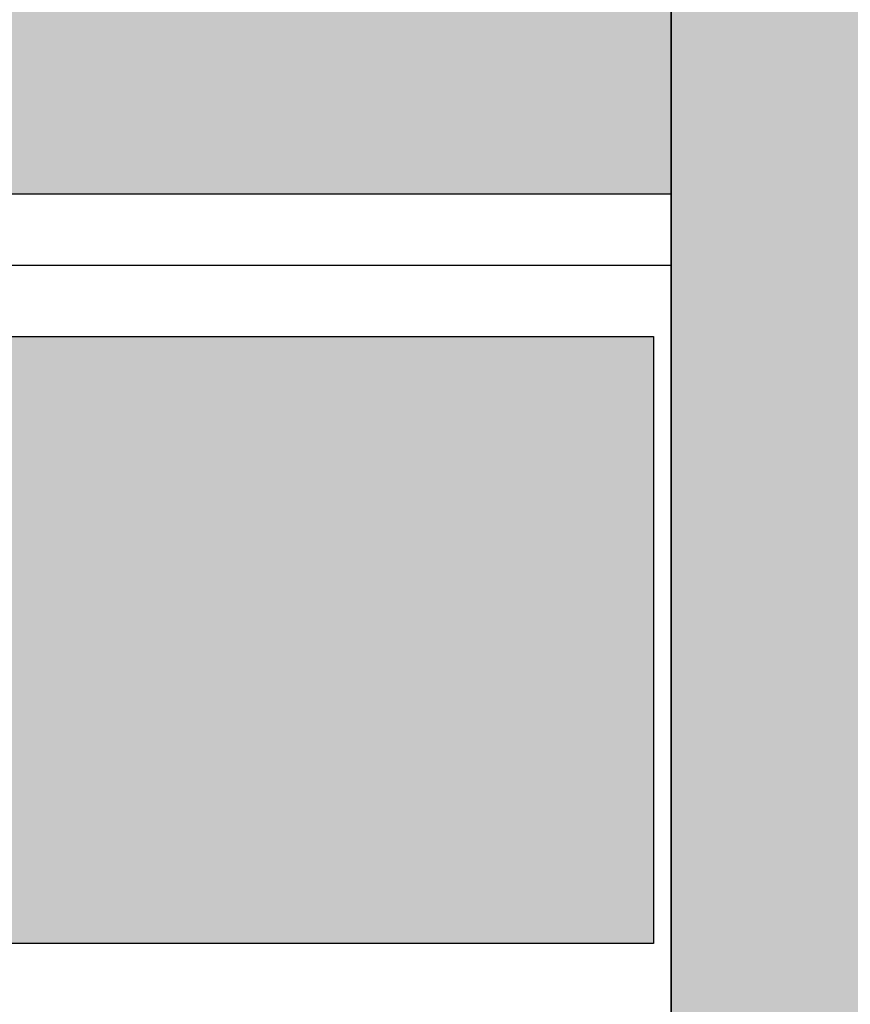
# Model space of a CAD drawing. Header units: millimetres. Extents: x 2341 to 31069, y -7915 to 10644.
# Tile 76 of 105: x 18461 to 18508, y 1864 to 1920. Entities that reach past the tile are written whole.
import ezdxf

# ---------------------------------------------------------------- set-up
doc = ezdxf.new("R2010")
doc.units = ezdxf.units.MM
doc.layers.add('koła', color=7, linetype='Continuous')

msp = doc.modelspace()

# ---------------------------------------------------------------- hatches: boundary and pattern name
at = {"layer": 'koła', "true_color": 0x1266b3}
h = msp.add_hatch(color=152, dxfattribs=at)
h.dxf.hatch_style = 1
h.paths.add_polyline_path([(19161.52837264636, 2406.899258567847), (18497.52837264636, 2406.899258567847), (18497.52837264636, 1706.899258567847), (19161.52837264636, 1706.899258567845)])
h.paths.add_polyline_path([(18847.52837264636, 2121.899258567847), (18847.52837264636, 2228.899258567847), (18922.52837264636, 2228.899258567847), (18922.52837264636, 2121.899258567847)], flags=16)
h.paths.add_polyline_path([(18851.52837264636, 2125.899258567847), (18851.52837264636, 2224.899258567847), (18918.52837264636, 2224.899258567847), (18918.52837264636, 2125.899258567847)], flags=0)
h.paths.add_polyline_path([(18855.52837264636, 2129.899258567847), (18855.52837264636, 2220.899258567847), (18914.52837264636, 2220.899258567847), (18914.52837264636, 2129.899258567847)], flags=0)
h.paths.add_polyline_path([(18797.52837264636, 2121.899258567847), (18722.52837264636, 2121.899258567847), (18722.52837264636, 2228.899258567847), (18797.52837264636, 2228.899258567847)], flags=16)
h.paths.add_polyline_path([(18793.52837264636, 2125.899258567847), (18726.52837264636, 2125.899258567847), (18726.52837264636, 2224.899258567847), (18793.52837264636, 2224.899258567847)], flags=0)
h.paths.add_polyline_path([(18789.52837264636, 2129.899258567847), (18730.52837264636, 2129.899258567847), (18730.52837264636, 2220.899258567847), (18789.52837264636, 2220.899258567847)], flags=0)
h.paths.add_polyline_path([(18972.52837264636, 2121.899258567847), (18972.52837264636, 2228.899258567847), (19047.52837264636, 2228.899258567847), (19047.52837264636, 2121.899258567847)], flags=16)
h.paths.add_polyline_path([(18976.52837264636, 2125.899258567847), (18976.52837264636, 2224.899258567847), (19043.52837264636, 2224.899258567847), (19043.52837264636, 2125.899258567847)], flags=0)
h.paths.add_polyline_path([(18980.52837264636, 2129.899258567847), (18980.52837264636, 2220.899258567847), (19039.52837264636, 2220.899258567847), (19039.52837264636, 2129.899258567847)], flags=0)
h.paths.add_polyline_path([(18922.52837264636, 1905.899258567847), (18922.52837264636, 1798.899258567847), (18847.52837264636, 1798.899258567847), (18847.52837264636, 1905.899258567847)], flags=16)
h.paths.add_polyline_path([(18918.52837264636, 1901.899258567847), (18918.52837264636, 1802.899258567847), (18851.52837264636, 1802.899258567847), (18851.52837264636, 1901.899258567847)], flags=0)
h.paths.add_polyline_path([(18914.52837264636, 1897.899258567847), (18914.52837264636, 1806.899258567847), (18855.52837264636, 1806.899258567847), (18855.52837264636, 1897.899258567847)], flags=0)
h.paths.add_polyline_path([(18797.52837264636, 1905.899258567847), (18797.52837264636, 1798.899258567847), (18722.52837264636, 1798.899258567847), (18722.52837264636, 1905.899258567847)], flags=16)
h.paths.add_polyline_path([(18793.52837264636, 1901.899258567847), (18793.52837264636, 1802.899258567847), (18726.52837264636, 1802.899258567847), (18726.52837264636, 1901.899258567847)], flags=0)
h.paths.add_polyline_path([(18672.52837264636, 2121.899258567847), (18597.52837264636, 2121.899258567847), (18597.52837264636, 2228.899258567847), (18672.52837264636, 2228.899258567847)], flags=16)
h.paths.add_polyline_path([(18789.52837264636, 1897.899258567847), (18789.52837264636, 1806.899258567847), (18730.52837264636, 1806.899258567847), (18730.52837264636, 1897.899258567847)], flags=0)
h.paths.add_polyline_path([(18668.52837264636, 2125.899258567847), (18601.52837264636, 2125.899258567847), (18601.52837264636, 2224.899258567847), (18668.52837264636, 2224.899258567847)], flags=0)
h.paths.add_polyline_path([(18972.52837264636, 1905.899258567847), (19047.52837264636, 1905.899258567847), (19047.52837264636, 1798.899258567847), (18972.52837264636, 1798.899258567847)], flags=16)
h.paths.add_polyline_path([(18664.52837264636, 2129.899258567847), (18605.52837264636, 2129.899258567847), (18605.52837264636, 2220.899258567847), (18664.52837264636, 2220.899258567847)], flags=0)
h.paths.add_polyline_path([(18976.52837264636, 1901.899258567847), (19043.52837264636, 1901.899258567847), (19043.52837264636, 1802.899258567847), (18976.52837264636, 1802.899258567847)], flags=0)
h.paths.add_polyline_path([(18980.52837264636, 1897.899258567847), (19039.52837264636, 1897.899258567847), (19039.52837264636, 1806.899258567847), (18980.52837264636, 1806.899258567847)], flags=0)
h.paths.add_polyline_path([(18672.52837264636, 1905.899258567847), (18672.52837264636, 1798.899258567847), (18597.52837264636, 1798.899258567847), (18597.52837264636, 1905.899258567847)], flags=16)
h.paths.add_polyline_path([(18668.52837264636, 1901.899258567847), (18668.52837264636, 1802.899258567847), (18601.52837264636, 1802.899258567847), (18601.52837264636, 1901.899258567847)], flags=0)
h.paths.add_polyline_path([(18664.52837264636, 1897.899258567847), (18664.52837264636, 1806.899258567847), (18605.52837264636, 1806.899258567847), (18605.52837264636, 1897.899258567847)], flags=0)
at = {"layer": 'koła', "true_color": 0xe8cb7b}
h = msp.add_hatch(color=31, dxfattribs=at)
h.dxf.hatch_style = 1
h.paths.add_polyline_path([(19161.52837264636, 2406.899258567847), (18497.52837264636, 2406.899258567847), (18497.52837264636, 1706.899258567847), (18688.11386153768, 1706.899258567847, -0.1380129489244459), (18630.88633472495, 1798.899258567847), (18597.52837264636, 1798.899258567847), (18597.52837264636, 1905.899258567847), (18629.67095770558, 1905.899258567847, -0.3911942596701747), (18858.82798881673, 2051.34855250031, -0.06157522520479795), (18854.31248484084, 2087.876095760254, -0.05726558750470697), (18858.22201837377, 2121.899258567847), (18847.52837264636, 2121.899258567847), (18847.52837264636, 2228.899258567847), (18922.52837264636, 2228.899258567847), (18922.52837264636, 2213.619322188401, -0.5951750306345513), (19154.31248484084, 2087.876095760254, -0.4132442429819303), (19004.80907351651, 1937.876917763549, -0.0425440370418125), (19016.28270157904, 1905.899258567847), (19047.52837264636, 1905.899258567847), (19047.52837264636, 1798.899258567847), (19015.06732455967, 1798.899258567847, -0.1380129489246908), (18957.83979774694, 1706.899258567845), (19161.52837264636, 1706.899258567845)])
h.paths.add_polyline_path([(18797.52837264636, 2228.899258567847), (18797.52837264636, 2121.899258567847), (18722.52837264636, 2121.899258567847), (18722.52837264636, 2186.522747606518, -0.1302614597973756), (18672.52837264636, 2150.744694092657), (18672.52837264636, 2121.899258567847), (18597.52837264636, 2121.899258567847), (18597.52837264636, 2147.45094614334, -0.3359859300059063), (18510.02765170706, 2262.966299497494, -0.9999999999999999), (18750.02765170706, 2262.966299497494, -0.07208715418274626), (18745.09040294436, 2228.899258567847)], flags=16)
h.paths.add_polyline_path([(18793.52837264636, 2224.899258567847), (18793.52837264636, 2125.899258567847), (18726.52837264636, 2125.899258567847), (18726.52837264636, 2224.899258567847)], flags=0)
h.paths.add_polyline_path([(18789.52837264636, 2220.899258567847), (18789.52837264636, 2129.899258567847), (18730.52837264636, 2129.899258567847), (18730.52837264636, 2220.899258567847)], flags=0)
h.paths.add_polyline_path([(18730.02765170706, 2262.966299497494, -0.3026597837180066), (18668.52837264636, 2170.674942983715), (18668.52837264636, 2125.899258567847), (18601.52837264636, 2125.899258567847), (18601.52837264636, 2167.113333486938, -0.3318881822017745), (18530.02765170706, 2262.966299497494, -1.000000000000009)], flags=0)
h.paths.add_polyline_path([(18664.52837264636, 2220.899258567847), (18664.52837264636, 2129.899258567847), (18605.52837264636, 2129.899258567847), (18605.52837264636, 2220.899258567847)], flags=0)
h.paths.add_polyline_path([(19047.52837264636, 2210.482731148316), (19047.52837264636, 2121.899258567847), (18972.52837264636, 2121.899258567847), (18972.52837264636, 2213.930727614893, 0.1087782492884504), (18922.52837264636, 2188.927364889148), (18922.52837264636, 2121.899258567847), (18878.84366643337, 2121.899258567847, 0.06629697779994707), (18874.31248484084, 2087.876095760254, 0.08237605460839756), (18881.27491960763, 2045.902800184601, -0.1845344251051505), (18993.99342203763, 1958.286293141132, 0.4376833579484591), (19134.31248484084, 2087.876095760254, 0.3181009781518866)], flags=17)
h.paths.add_polyline_path([(18866.2149894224, 2029.317733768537, 0.4006624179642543), (18650.44520898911, 1905.899258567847), (18672.52837264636, 1905.899258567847), (18672.52837264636, 1798.899258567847), (18651.80802922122, 1798.899258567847, 0.1633629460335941), (18720.07872389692, 1706.899258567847), (18925.8749353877, 1706.899258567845, 0.1633629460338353), (18994.1456300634, 1798.899258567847), (18972.52837264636, 1798.899258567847), (18972.52837264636, 1905.899258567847), (18995.50845029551, 1905.899258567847, 0.05074693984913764), (18981.63676527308, 1939.599962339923, -0.2601379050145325)], flags=17)
h.paths.add_polyline_path([(18847.52837264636, 1905.899258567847), (18922.52837264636, 1905.899258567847), (18922.52837264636, 1798.899258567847), (18847.52837264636, 1798.899258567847)], flags=16)
h.paths.add_polyline_path([(18851.52837264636, 1901.899258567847), (18918.52837264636, 1901.899258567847), (18918.52837264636, 1802.899258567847), (18851.52837264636, 1802.899258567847)], flags=0)
h.paths.add_polyline_path([(18797.52837264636, 1905.899258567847), (18797.52837264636, 1798.899258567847), (18722.52837264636, 1798.899258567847), (18722.52837264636, 1905.899258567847)], flags=16)
h.paths.add_polyline_path([(18855.52837264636, 1897.899258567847), (18914.52837264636, 1897.899258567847), (18914.52837264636, 1806.899258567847), (18855.52837264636, 1806.899258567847)], flags=0)
h.paths.add_polyline_path([(18793.52837264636, 1901.899258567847), (18793.52837264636, 1802.899258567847), (18726.52837264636, 1802.899258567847), (18726.52837264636, 1901.899258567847)], flags=0)
h.paths.add_polyline_path([(18789.52837264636, 1897.899258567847), (18789.52837264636, 1806.899258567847), (18730.52837264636, 1806.899258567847), (18730.52837264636, 1897.899258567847)], flags=0)
h.paths.add_polyline_path([(18530.02765170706, 2262.966299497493, 0.3202702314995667), (18597.52837264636, 2168.394650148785), (18597.52837264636, 2228.899258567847), (18672.52837264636, 2228.899258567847), (18672.52837264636, 2172.447303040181, 0.1876793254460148), (18722.52837264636, 2224.971344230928), (18722.52837264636, 2228.899258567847), (18724.04593036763, 2228.899258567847, 0.08712693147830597), (18730.02765170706, 2262.966299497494, 1.000000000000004)], flags=0)
h.paths.add_polyline_path([(18893.2554724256, 2020.301396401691, 0.1837395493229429), (18966.22756158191, 1963.579922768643, 0.1305550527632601)], flags=16)
at = {"layer": 'koła', "true_color": 0xd3da7b}
h = msp.add_hatch(color=53, dxfattribs=at)
h.dxf.hatch_style = 1
h.paths.add_polyline_path([(18022.66573520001, 2005.882090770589, -0.08164325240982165), (18030.55890356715, 2053.899258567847), (17971.52837264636, 2053.899258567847), (17971.52837264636, 2243.899258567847), (18069.52837264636, 2243.899258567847), (18069.52837264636, 2114.798042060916, -0.09391651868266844), (18116.52837264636, 2144.981323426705), (18116.52837264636, 2243.899258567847), (18214.52837264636, 2243.899258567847), (18214.52837264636, 2149.922083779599, -0.08803035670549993), (18261.52837264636, 2126.726750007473), (18261.52837264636, 2243.899258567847), (18359.52837264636, 2243.899258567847), (18359.52837264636, 2053.899258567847), (18314.77256683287, 2053.899258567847, -0.0816432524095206), (18322.66573520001, 2005.882090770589, -0.02545795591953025), (18321.88901330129, 1990.636984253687, -0.3253136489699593), (18437.73708292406, 1909.899258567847), (18497.52837264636, 1909.899258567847), (18497.52837264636, 2053.899258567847), (18406.52837264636, 2053.899258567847), (18406.52837264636, 2243.899258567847), (18497.52837264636, 2243.899258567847), (18497.52837264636, 2333.899258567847), (16707.52837264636, 2333.899258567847), (16707.52837264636, 2338.899258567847), (16627.52837264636, 2338.899258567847), (16627.52837264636, 2249.393708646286, -0.5350938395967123), (16958.52837264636, 2214.932398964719), (16958.52837264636, 2243.899258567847), (17056.52837264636, 2243.899258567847), (17056.52837264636, 2053.899258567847), (16969.66006948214, 2053.899258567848, -0.01786083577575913), (16964.33412183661, 2040.645197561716, -0.4093380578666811), (17082.33325534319, 1920.661879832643, -0.1686126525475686), (17056.52837264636, 1846.316201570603), (17056.52837264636, 1721.899258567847), (16958.52837264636, 1721.899258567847), (16958.52837264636, 1800.722216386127, -0.1017120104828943), (16911.52837264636, 1811.947281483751), (16911.52837264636, 1721.899258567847), (16813.52837264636, 1721.899258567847), (16813.52837264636, 1911.899258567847), (16842.65361434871, 1911.899258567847, -0.01827375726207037), (16842.33325534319, 1920.661879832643, -0.0224365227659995), (16842.81603081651, 1931.415160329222, -0.3066851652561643), (16627.52837264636, 1994.198885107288), (16627.52837264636, 1706.899258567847), (17248.52837264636, 1706.899258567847), (17248.52837264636, 1911.899258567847), (17328.52837264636, 1911.899258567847), (17328.52837264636, 1706.899258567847), (17480.52837264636, 1706.899258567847, -0.02209113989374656), (17481.1914304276, 1721.899258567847), (17392.52837264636, 1721.899258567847), (17392.52837264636, 1911.899258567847), (17490.52837264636, 1911.899258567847), (17490.52837264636, 1764.344885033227, -0.1253999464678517), (17537.52837264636, 1833.907132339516), (17537.52837264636, 1911.899258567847), (17635.52837264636, 1911.899258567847), (17635.52837264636, 1876.236200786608, -0.06954057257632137), (17682.52837264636, 1873.860331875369), (17682.52837264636, 1911.899258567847), (17780.52837264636, 1911.899258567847), (17780.52837264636, 1816.44377006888, -0.1768631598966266), (17820.52837264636, 1706.899258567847), (17972.52837264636, 1706.899258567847), (17972.52837264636, 1911.899258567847), (18052.52837264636, 1911.899258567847), (18052.52837264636, 1706.899258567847), (18497.52837264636, 1706.899258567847), (18497.52837264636, 1719.899258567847), (18406.52837264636, 1719.899258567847), (18406.52837264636, 1783.232121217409, -0.1147189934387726), (18359.52837264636, 1755.939154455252), (18359.52837264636, 1719.899258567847), (18261.52837264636, 1719.899258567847), (18261.52837264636, 1768.409512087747, -0.1523636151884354), (18214.52837264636, 1822.25849424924), (18214.52837264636, 1719.899258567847), (18116.52837264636, 1719.899258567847), (18116.52837264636, 1866.782858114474, -0.3058360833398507)])
h.paths.add_polyline_path([(17247.52837264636, 2053.899258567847), (17247.52837264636, 2243.899258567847), (17345.52837264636, 2243.899258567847), (17345.52837264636, 2218.906992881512, -0.6831114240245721), (17623.86811359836, 2243.899258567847), (17635.52837264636, 2243.899258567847), (17635.52837264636, 2211.685989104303, -0.05827930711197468), (17639.57659968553, 2177.072697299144, -0.05827930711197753), (17635.52837264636, 2142.459405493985), (17635.52837264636, 2053.899258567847), (17575.1821134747, 2053.899258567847, -0.3133742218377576), (17403.97108589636, 2053.899258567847), (17392.52837264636, 2053.899258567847), (17392.52837264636, 2062.69769291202, -0.1471803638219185), (17345.52837264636, 2135.238401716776), (17345.52837264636, 2053.899258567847)])
h.paths.add_polyline_path([(17341.52837264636, 2057.899258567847), (17251.52837264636, 2057.899258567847), (17251.52837264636, 2239.899258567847), (17341.52837264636, 2239.899258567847)], flags=16)
h.paths.add_polyline_path([(17337.52837264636, 2061.899258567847), (17255.52837264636, 2061.899258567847), (17255.52837264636, 2095.899258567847), (17337.52837264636, 2095.899258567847)], flags=0)
h.paths.add_polyline_path([(17396.52837264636, 2057.899258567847), (17396.52837264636, 2086.287084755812, -0.1957157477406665), (17359.57659968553, 2177.072697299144, -0.7749814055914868), (17603.38707020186, 2239.899258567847), (17631.52837264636, 2239.899258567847), (17631.52837264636, 2057.899258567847), (17541.51590562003, 2057.899258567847, -0.2084463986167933), (17437.63729375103, 2057.899258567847)], flags=16)
h.paths.add_polyline_path([(17400.52837264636, 2061.899258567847), (17400.52837264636, 2095.899258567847), (17482.52837264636, 2095.899258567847), (17482.52837264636, 2061.899258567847)], flags=0)
h.paths.add_polyline_path([(17337.52837264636, 2101.899258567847), (17255.52837264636, 2101.899258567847), (17255.52837264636, 2195.899258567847), (17337.52837264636, 2195.899258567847)], flags=0)
h.paths.add_polyline_path([(17400.52837264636, 2101.899258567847), (17400.52837264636, 2195.899258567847), (17482.52837264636, 2195.899258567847), (17482.52837264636, 2101.899258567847)], flags=0)
h.paths.add_polyline_path([(17201.52837264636, 2053.899258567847), (17103.52837264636, 2053.899258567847), (17103.52837264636, 2243.899258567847), (17201.52837264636, 2243.899258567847)], flags=16)
h.paths.add_polyline_path([(17201.52837264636, 1911.899258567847), (17201.52837264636, 1721.899258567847), (17103.52837264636, 1721.899258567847), (17103.52837264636, 1911.899258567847)], flags=16)
h.paths.add_polyline_path([(17197.52837264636, 2057.899258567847), (17107.52837264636, 2057.899258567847), (17107.52837264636, 2239.899258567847), (17197.52837264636, 2239.899258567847)], flags=0)
h.paths.add_polyline_path([(17197.52837264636, 1907.899258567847), (17197.52837264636, 1725.899258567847), (17107.52837264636, 1725.899258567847), (17107.52837264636, 1907.899258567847)], flags=0)
h.paths.add_polyline_path([(17193.52837264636, 2061.899258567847), (17111.52837264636, 2061.899258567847), (17111.52837264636, 2095.899258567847), (17193.52837264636, 2095.899258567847)], flags=0)
h.paths.add_polyline_path([(17193.52837264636, 1903.899258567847), (17193.52837264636, 1869.899258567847), (17111.52837264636, 1869.899258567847), (17111.52837264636, 1903.899258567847)], flags=0)
h.paths.add_polyline_path([(17193.52837264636, 2101.899258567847), (17111.52837264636, 2101.899258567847), (17111.52837264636, 2195.899258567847), (17193.52837264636, 2195.899258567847)], flags=0)
h.paths.add_polyline_path([(17193.52837264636, 1863.899258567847), (17193.52837264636, 1769.899258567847), (17111.52837264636, 1769.899258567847), (17111.52837264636, 1863.899258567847)], flags=0)
h.paths.add_polyline_path([(17337.52837264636, 2201.899258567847), (17255.52837264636, 2201.899258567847), (17255.52837264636, 2235.899258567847), (17337.52837264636, 2235.899258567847)], flags=0)
h.paths.add_polyline_path([(17545.52837264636, 2061.899258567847), (17545.52837264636, 2095.899258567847), (17627.52837264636, 2095.899258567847), (17627.52837264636, 2061.899258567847)], flags=0)
h.paths.add_polyline_path([(17400.52837264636, 2201.899258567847), (17400.52837264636, 2235.899258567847), (17482.52837264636, 2235.899258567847), (17482.52837264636, 2201.899258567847)], flags=0)
h.paths.add_polyline_path([(17545.52837264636, 2101.899258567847), (17545.52837264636, 2195.899258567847), (17627.52837264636, 2195.899258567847), (17627.52837264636, 2101.899258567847)], flags=0)
h.paths.add_polyline_path([(17193.52837264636, 2201.899258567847), (17111.52837264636, 2201.899258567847), (17111.52837264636, 2235.899258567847), (17193.52837264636, 2235.899258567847)], flags=0)
h.paths.add_polyline_path([(17193.52837264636, 1763.899258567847), (17193.52837264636, 1729.899258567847), (17111.52837264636, 1729.899258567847), (17111.52837264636, 1763.899258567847)], flags=0)
h.paths.add_polyline_path([(17545.52837264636, 2201.899258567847), (17545.52837264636, 2235.899258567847), (17627.52837264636, 2235.899258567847), (17627.52837264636, 2201.899258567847)], flags=0)
h.paths.add_polyline_path([(17682.52837264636, 2053.899258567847), (17682.52837264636, 2243.899258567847), (17780.52837264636, 2243.899258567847), (17780.52837264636, 2053.899258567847)], flags=16)
h.paths.add_polyline_path([(17686.52837264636, 2057.899258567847), (17686.52837264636, 2239.899258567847), (17776.52837264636, 2239.899258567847), (17776.52837264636, 2057.899258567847)], flags=0)
h.paths.add_polyline_path([(17690.52837264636, 2061.899258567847), (17690.52837264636, 2095.899258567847), (17772.52837264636, 2095.899258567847), (17772.52837264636, 2061.899258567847)], flags=0)
h.paths.add_polyline_path([(17690.52837264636, 2101.899258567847), (17690.52837264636, 2195.899258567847), (17772.52837264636, 2195.899258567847), (17772.52837264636, 2101.899258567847)], flags=0)
h.paths.add_polyline_path([(17690.52837264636, 2201.899258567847), (17690.52837264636, 2235.899258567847), (17772.52837264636, 2235.899258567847), (17772.52837264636, 2201.899258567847)], flags=0)
h.paths.add_polyline_path([(17827.52837264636, 2053.899258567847), (17827.52837264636, 2243.899258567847), (17925.52837264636, 2243.899258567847), (17925.52837264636, 2053.899258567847)], flags=16)
h.paths.add_polyline_path([(17827.52837264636, 1911.899258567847), (17925.52837264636, 1911.899258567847), (17925.52837264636, 1721.899258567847), (17827.52837264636, 1721.899258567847)], flags=16)
h.paths.add_polyline_path([(17831.52837264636, 2057.899258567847), (17831.52837264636, 2239.899258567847), (17921.52837264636, 2239.899258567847), (17921.52837264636, 2057.899258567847)], flags=0)
h.paths.add_polyline_path([(17831.52837264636, 1907.899258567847), (17921.52837264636, 1907.899258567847), (17921.52837264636, 1725.899258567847), (17831.52837264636, 1725.899258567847)], flags=0)
h.paths.add_polyline_path([(17835.52837264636, 2061.899258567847), (17835.52837264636, 2095.899258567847), (17917.52837264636, 2095.899258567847), (17917.52837264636, 2061.899258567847)], flags=0)
h.paths.add_polyline_path([(17835.52837264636, 1903.899258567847), (17917.52837264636, 1903.899258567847), (17917.52837264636, 1869.899258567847), (17835.52837264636, 1869.899258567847)], flags=0)
h.paths.add_polyline_path([(17835.52837264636, 2101.899258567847), (17835.52837264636, 2195.899258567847), (17917.52837264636, 2195.899258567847), (17917.52837264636, 2101.899258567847)], flags=0)
h.paths.add_polyline_path([(17835.52837264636, 1863.899258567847), (17917.52837264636, 1863.899258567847), (17917.52837264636, 1769.899258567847), (17835.52837264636, 1769.899258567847)], flags=0)
h.paths.add_polyline_path([(17835.52837264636, 2201.899258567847), (17835.52837264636, 2235.899258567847), (17917.52837264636, 2235.899258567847), (17917.52837264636, 2201.899258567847)], flags=0)
h.paths.add_polyline_path([(17835.52837264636, 1763.899258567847), (17917.52837264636, 1763.899258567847), (17917.52837264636, 1729.899258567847), (17835.52837264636, 1729.899258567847)], flags=0)
h.paths.add_polyline_path([(19645.92507849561, 2053.899258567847), (19601.52837264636, 2053.899258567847), (19601.52837264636, 2243.899258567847), (19699.52837264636, 2243.899258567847), (19699.52837264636, 2063.059998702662, -0.4104074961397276), (19847.57659968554, 1913.072697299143, -0.00528950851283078), (19847.54302688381, 1909.899258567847), (19853.52837264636, 1909.899258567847), (19853.52837264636, 1840.618040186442, -0.1211626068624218), (19900.52837264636, 1807.812627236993), (19900.52837264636, 1909.899258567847), (19998.52837264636, 1909.899258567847), (19998.52837264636, 1719.899258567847), (19930.01289633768, 1719.899258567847, -0.02732615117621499), (19928.34337489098, 1706.899258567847), (20303.72491486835, 1706.899258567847, -0.1330860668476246), (20370.52837264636, 1765.590745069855), (20370.52837264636, 1909.899258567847), (20450.52837264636, 1909.899258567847), (20450.52837264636, 1782.901829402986, -0.064302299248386), (20493.52837264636, 1776.030757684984), (20493.52837264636, 1909.899258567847), (20591.52837264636, 1909.899258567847), (20591.52837264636, 1719.899258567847), (20577.59122476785, 1719.899258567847, -0.02372085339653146), (20587.1248581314, 1706.899258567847), (20979.62299588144, 1706.899258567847), (20979.62299588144, 1794.685420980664), (21184.62299588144, 1794.685420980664), (21184.62299588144, 1706.899258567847), (21229.52837264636, 1706.899258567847), (21229.52837264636, 2006.899258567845), (21226.53115146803, 2007.028352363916), (21226.53115146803, 2012.028352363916), (21259.52837264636, 2010.607123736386), (21259.52837264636, 2338.899258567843), (21185.52559382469, 2338.899258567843), (21185.52559382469, 2333.899258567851), (20109.89357756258, 2333.899258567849, -0.1403883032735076), (20084.11562858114, 2243.899258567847), (20153.52837264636, 2243.899258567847), (20153.52837264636, 2053.899258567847), (20055.52837264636, 2053.899258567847), (20055.52837264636, 2209.285478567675, -0.0992990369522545), (19998.52837264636, 2174.331214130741), (19998.52837264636, 2053.899258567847), (19900.52837264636, 2053.899258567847), (19900.52837264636, 2168.519753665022, -0.07494379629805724), (19853.52837264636, 2187.47162668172), (19853.52837264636, 2053.899258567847), (19755.52837264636, 2053.899258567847), (19755.52837264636, 2243.899258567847), (19795.67152654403, 2243.899258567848, -0.1403883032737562), (19769.89357756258, 2333.899258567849), (19161.52837264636, 2333.899258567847), (19161.52837264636, 2243.899258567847), (19222.56992605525, 2243.899258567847, -0.8459225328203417), (19455.97375363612, 2204.661879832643), (19456.52837264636, 2243.899258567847), (19554.52837264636, 2243.899258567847), (19554.52837264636, 2053.899258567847), (19456.52837264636, 2053.899258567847), (19455.97375363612, 2204.661879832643, -0.2454379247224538), (19404.52837264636, 2106.171960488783), (19404.52837264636, 2053.899258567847), (19306.52837264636, 2053.899258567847), (19306.52837264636, 2088.330587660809, -0.1310008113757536), (19252.52837264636, 2118.424600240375), (19252.52837264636, 2053.899258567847), (19161.52837264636, 2053.899258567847), (19161.52837264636, 1909.899258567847), (19252.52837264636, 1909.899258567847), (19252.52837264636, 1719.899258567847), (19161.52837264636, 1719.899258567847), (19161.52837264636, 1706.899258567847), (19618.52837264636, 1706.899258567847), (19618.52837264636, 1785.591805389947, -0.1794148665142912), (19554.52837264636, 1867.937292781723), (19554.52837264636, 1719.899258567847), (19456.52837264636, 1719.899258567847), (19456.52837264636, 1909.899258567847), (19547.61017248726, 1909.899258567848, -0.00528950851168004), (19547.57659968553, 1913.072697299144, -0.3146190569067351)])
h.paths.add_polyline_path([(19404.52837264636, 1909.899258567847), (19404.52837264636, 1719.899258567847), (19306.52837264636, 1719.899258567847), (19306.52837264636, 1909.899258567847)], flags=16)
h.paths.add_polyline_path([(19400.52837264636, 1905.899258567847), (19400.52837264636, 1723.899258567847), (19310.52837264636, 1723.899258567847), (19310.52837264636, 1905.899258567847)], flags=0)
h.paths.add_polyline_path([(19396.52837264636, 1901.899258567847), (19396.52837264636, 1867.899258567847), (19314.52837264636, 1867.899258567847), (19314.52837264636, 1901.899258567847)], flags=0)
h.paths.add_polyline_path([(19396.52837264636, 1861.899258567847), (19396.52837264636, 1767.899258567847), (19314.52837264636, 1767.899258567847), (19314.52837264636, 1861.899258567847)], flags=0)
h.paths.add_polyline_path([(19396.52837264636, 1761.899258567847), (19396.52837264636, 1727.899258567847), (19314.52837264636, 1727.899258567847), (19314.52837264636, 1761.899258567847)], flags=0)
h.paths.add_polyline_path([(20055.52837264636, 1909.899258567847), (20153.52837264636, 1909.899258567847), (20153.52837264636, 1719.899258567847), (20055.52837264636, 1719.899258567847)], flags=16)
h.paths.add_polyline_path([(20059.52837264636, 1905.899258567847), (20149.52837264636, 1905.899258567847), (20149.52837264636, 1723.899258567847), (20059.52837264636, 1723.899258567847)], flags=0)
h.paths.add_polyline_path([(20063.52837264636, 1901.899258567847), (20145.52837264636, 1901.899258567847), (20145.52837264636, 1867.899258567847), (20063.52837264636, 1867.899258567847)], flags=0)
h.paths.add_polyline_path([(20063.52837264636, 1861.899258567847), (20145.52837264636, 1861.899258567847), (20145.52837264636, 1767.899258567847), (20063.52837264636, 1767.899258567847)], flags=0)
h.paths.add_polyline_path([(20063.52837264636, 1761.899258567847), (20145.52837264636, 1761.899258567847), (20145.52837264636, 1727.899258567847), (20063.52837264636, 1727.899258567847)], flags=0)
h.paths.add_polyline_path([(20202.52837264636, 2053.899258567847), (20202.52837264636, 2243.899258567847), (20300.52837264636, 2243.899258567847), (20300.52837264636, 2053.899258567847)], flags=16)
h.paths.add_polyline_path([(20202.52837264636, 1909.899258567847), (20300.52837264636, 1909.899258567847), (20300.52837264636, 1719.899258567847), (20202.52837264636, 1719.899258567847)], flags=16)
h.paths.add_polyline_path([(20206.52837264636, 2057.899258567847), (20206.52837264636, 2239.899258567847), (20296.52837264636, 2239.899258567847), (20296.52837264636, 2057.899258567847)], flags=0)
h.paths.add_polyline_path([(20206.52837264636, 1905.899258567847), (20296.52837264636, 1905.899258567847), (20296.52837264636, 1723.899258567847), (20206.52837264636, 1723.899258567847)], flags=0)
h.paths.add_polyline_path([(20210.52837264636, 2061.899258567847), (20210.52837264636, 2095.899258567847), (20292.52837264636, 2095.899258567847), (20292.52837264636, 2061.899258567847)], flags=0)
h.paths.add_polyline_path([(20210.52837264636, 1901.899258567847), (20292.52837264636, 1901.899258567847), (20292.52837264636, 1867.899258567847), (20210.52837264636, 1867.899258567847)], flags=0)
h.paths.add_polyline_path([(20210.52837264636, 2101.899258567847), (20210.52837264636, 2195.899258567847), (20292.52837264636, 2195.899258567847), (20292.52837264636, 2101.899258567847)], flags=0)
h.paths.add_polyline_path([(20210.52837264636, 1861.899258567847), (20292.52837264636, 1861.899258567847), (20292.52837264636, 1767.899258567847), (20210.52837264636, 1767.899258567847)], flags=0)
h.paths.add_polyline_path([(20210.52837264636, 2201.899258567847), (20210.52837264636, 2235.899258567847), (20292.52837264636, 2235.899258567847), (20292.52837264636, 2201.899258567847)], flags=0)
h.paths.add_polyline_path([(20210.52837264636, 1761.899258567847), (20292.52837264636, 1761.899258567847), (20292.52837264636, 1727.899258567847), (20210.52837264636, 1727.899258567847)], flags=0)
h.paths.add_polyline_path([(20353.52837264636, 2053.899258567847), (20353.52837264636, 2243.899258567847), (20451.52837264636, 2243.899258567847), (20451.52837264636, 2053.899258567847)], flags=16)
h.paths.add_polyline_path([(20357.52837264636, 2057.899258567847), (20357.52837264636, 2239.899258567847), (20447.52837264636, 2239.899258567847), (20447.52837264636, 2057.899258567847)], flags=0)
h.paths.add_polyline_path([(20361.52837264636, 2061.899258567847), (20361.52837264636, 2095.899258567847), (20443.52837264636, 2095.899258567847), (20443.52837264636, 2061.899258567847)], flags=0)
h.paths.add_polyline_path([(20361.52837264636, 2101.899258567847), (20361.52837264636, 2195.899258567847), (20443.52837264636, 2195.899258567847), (20443.52837264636, 2101.899258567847)], flags=0)
h.paths.add_polyline_path([(20361.52837264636, 2201.899258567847), (20361.52837264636, 2235.899258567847), (20443.52837264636, 2235.899258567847), (20443.52837264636, 2201.899258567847)], flags=0)
h.paths.add_polyline_path([(20493.52837264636, 2053.899258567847), (20493.52837264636, 2243.899258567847), (20591.52837264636, 2243.899258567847), (20591.52837264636, 2053.899258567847)], flags=16)
h.paths.add_polyline_path([(20497.52837264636, 2057.899258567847), (20497.52837264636, 2239.899258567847), (20587.52837264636, 2239.899258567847), (20587.52837264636, 2057.899258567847)], flags=0)
h.paths.add_polyline_path([(20501.52837264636, 2061.899258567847), (20501.52837264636, 2095.899258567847), (20583.52837264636, 2095.899258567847), (20583.52837264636, 2061.899258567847)], flags=0)
h.paths.add_polyline_path([(20501.52837264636, 2101.899258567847), (20501.52837264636, 2195.899258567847), (20583.52837264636, 2195.899258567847), (20583.52837264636, 2101.899258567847)], flags=0)
h.paths.add_polyline_path([(20501.52837264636, 2201.899258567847), (20501.52837264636, 2235.899258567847), (20583.52837264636, 2235.899258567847), (20583.52837264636, 2201.899258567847)], flags=0)
h.paths.add_polyline_path([(20648.52837264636, 2053.899258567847), (20648.52837264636, 2243.899258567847), (20746.52837264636, 2243.899258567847), (20746.52837264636, 2067.749317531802, -0.09961268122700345), (20803.52837264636, 2083.665266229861), (20803.52837264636, 2243.899258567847), (20888.94718116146, 2243.899258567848, -0.7028337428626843), (21243.05732911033, 2116.42352637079, -0.5379201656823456), (20964.56802194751, 1932.468562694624, -0.2398910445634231), (20901.52837264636, 1811.845903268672), (20901.52837264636, 1719.899258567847), (20803.52837264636, 1719.899258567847), (20803.52837264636, 1784.480128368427, -0.09961268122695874), (20746.52837264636, 1800.396077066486), (20746.52837264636, 1719.899258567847), (20648.52837264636, 1719.899258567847), (20648.52837264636, 1909.899258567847), (20666.53726416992, 1909.899258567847, -0.04048762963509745), (20664.57659968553, 1934.072697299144, -0.2355600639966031), (20724.34581106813, 2053.899258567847)])
h.paths.add_polyline_path([(20652.52837264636, 2057.899258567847), (20652.52837264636, 2239.899258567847), (20742.52837264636, 2239.899258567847), (20742.52837264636, 2057.899258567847)], flags=16)
h.paths.add_polyline_path([(20652.52837264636, 1905.899258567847), (20687.66616926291, 1905.899258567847, -0.05466738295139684), (20684.57659968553, 1934.072697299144, -0.3984137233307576), (20807.52837264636, 2063.881489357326), (20807.52837264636, 2239.899258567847), (20897.52837264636, 2239.899258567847), (20897.52837264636, 2222.354271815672, -0.7262030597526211), (21223.05732911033, 2116.42352637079, -0.606844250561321), (20939.80091761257, 1968.985018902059, -0.06807837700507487), (20944.57659968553, 1934.072697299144, -0.2232993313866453), (20897.52837264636, 1833.977725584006), (20897.52837264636, 1723.899258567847), (20807.52837264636, 1723.899258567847), (20807.52837264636, 1804.263905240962, -0.1340896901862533), (20742.52837264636, 1825.864319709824), (20742.52837264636, 1723.899258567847), (20652.52837264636, 1723.899258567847)], flags=16)
h.paths.add_polyline_path([(20656.52837264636, 2061.899258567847), (20656.52837264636, 2095.899258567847), (20738.52837264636, 2095.899258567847), (20738.52837264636, 2061.899258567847)], flags=0)
h.paths.add_polyline_path([(20656.52837264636, 1901.899258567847), (20738.52837264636, 1901.899258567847), (20738.52837264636, 1867.899258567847), (20656.52837264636, 1867.899258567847)], flags=0)
h.paths.add_polyline_path([(20656.52837264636, 2101.899258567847), (20656.52837264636, 2195.899258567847), (20738.52837264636, 2195.899258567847), (20738.52837264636, 2101.899258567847)], flags=0)
h.paths.add_polyline_path([(20656.52837264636, 1861.899258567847), (20738.52837264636, 1861.899258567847), (20738.52837264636, 1767.899258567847), (20656.52837264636, 1767.899258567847)], flags=0)
h.paths.add_polyline_path([(20656.52837264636, 2201.899258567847), (20656.52837264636, 2235.899258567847), (20738.52837264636, 2235.899258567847), (20738.52837264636, 2201.899258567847)], flags=0)
h.paths.add_polyline_path([(20656.52837264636, 1761.899258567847), (20738.52837264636, 1761.899258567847), (20738.52837264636, 1727.899258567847), (20656.52837264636, 1727.899258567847)], flags=0)
h.paths.add_polyline_path([(20811.52837264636, 2061.899258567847), (20811.52837264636, 2095.899258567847), (20893.52837264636, 2095.899258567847), (20893.52837264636, 2061.899258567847)], flags=0)
h.paths.add_polyline_path([(20811.52837264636, 1901.899258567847), (20893.52837264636, 1901.899258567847), (20893.52837264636, 1867.899258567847), (20811.52837264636, 1867.899258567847)], flags=0)
h.paths.add_polyline_path([(20811.52837264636, 2101.899258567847), (20811.52837264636, 2195.899258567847), (20893.52837264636, 2195.899258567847), (20893.52837264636, 2101.899258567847)], flags=0)
h.paths.add_polyline_path([(20811.52837264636, 1861.899258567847), (20893.52837264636, 1861.899258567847), (20893.52837264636, 1767.899258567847), (20811.52837264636, 1767.899258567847)], flags=0)
h.paths.add_polyline_path([(20811.52837264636, 2201.899258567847), (20811.52837264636, 2235.899258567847), (20893.52837264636, 2235.899258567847), (20893.52837264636, 2201.899258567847)], flags=0)
h.paths.add_polyline_path([(20811.52837264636, 1761.899258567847), (20893.52837264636, 1761.899258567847), (20893.52837264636, 1727.899258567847), (20811.52837264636, 1727.899258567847)], flags=0)
h.paths.add_polyline_path([(20971.52837264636, 2160.899258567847), (20971.52837264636, 2243.899258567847), (21055.52837264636, 2243.899258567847), (21055.52837264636, 2160.899258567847)], flags=0)
h.paths.add_polyline_path([(20975.52837264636, 2164.899258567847), (20975.52837264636, 2239.899258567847), (21051.52837264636, 2239.899258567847), (21051.52837264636, 2164.899258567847)], flags=0)
h.paths.add_polyline_path([(20979.52837264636, 2168.899258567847), (20979.52837264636, 2235.899258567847), (21047.52837264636, 2235.899258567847), (21047.52837264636, 2168.899258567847)], flags=0)
h.paths.add_polyline_path([(21223.05732911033, 2116.42352637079, 0.7122302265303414), (20901.52837264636, 2227.642025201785), (20901.52837264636, 2056.299491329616, -0.205675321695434), (20963.08639350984, 1955.163954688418, 0.5564641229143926)], flags=16)
h.paths.add_polyline_path([(21055.52837264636, 2160.899258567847), (20971.52837264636, 2160.899258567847), (20971.52837264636, 2243.899258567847), (21055.52837264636, 2243.899258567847)], flags=0)
h.paths.add_polyline_path([(21051.52837264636, 2164.899258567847), (20975.52837264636, 2164.899258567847), (20975.52837264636, 2239.899258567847), (21051.52837264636, 2239.899258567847)], flags=0)
h.paths.add_polyline_path([(21047.52837264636, 2168.899258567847), (20979.52837264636, 2168.899258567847), (20979.52837264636, 2235.899258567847), (21047.52837264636, 2235.899258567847)], flags=0)
h.paths.add_polyline_path([(20853.0817624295, 2053.899258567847), (20803.52837264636, 2053.899258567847), (20803.52837264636, 2063.602372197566, 0.3895055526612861), (20684.57659968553, 1934.072697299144, 0.04679364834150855), (20686.84389103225, 1909.899258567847), (20746.52837264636, 1909.899258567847), (20746.52837264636, 1823.305198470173, 0.1169801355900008), (20803.52837264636, 1804.543022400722), (20803.52837264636, 1909.899258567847), (20901.52837264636, 1909.899258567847), (20901.52837264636, 1837.432182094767, 0.2126517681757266), (20944.57659968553, 1934.072697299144, 0.01622938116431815), (20944.30281540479, 1942.505309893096, -0.1862142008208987)], flags=16)
h.paths.add_polyline_path([(21801.52837264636, 1950.899258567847), (21763.52837264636, 1950.899258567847), (21763.52837264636, 1983.899258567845), (21229.52837264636, 2006.899258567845), (21229.52837264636, 1706.899258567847), (21229.52837264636, 1690.899258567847), (21591.52837264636, 1690.899258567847), (21591.52837264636, 1699.341206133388), (21713.52837264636, 1699.341206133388), (21713.52837264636, 1690.899258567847), (21763.52837264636, 1690.899258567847), (21763.52837264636, 1925.899258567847), (21801.52837264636, 1925.899258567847)])
h.paths.add_polyline_path([(21390.52837264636, 1893.899258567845), (21390.52837264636, 1812.899258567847), (21309.52837264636, 1812.899258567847), (21309.52837264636, 1893.899258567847)], flags=16)
h.paths.add_polyline_path([(21386.52837264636, 1889.899258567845), (21386.52837264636, 1816.899258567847), (21313.52837264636, 1816.899258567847), (21313.52837264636, 1889.899258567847)], flags=0)
h.paths.add_polyline_path([(21382.52837264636, 1885.899258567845), (21382.52837264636, 1820.899258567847), (21317.52837264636, 1820.899258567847), (21317.52837264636, 1885.899258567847)], flags=0)
h.paths.add_polyline_path([(21450.52837264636, 1893.899258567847), (21483.62327538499, 1893.899258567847, -0.7355423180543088), (21702.33325534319, 1825.661879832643, -0.9480921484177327), (21463.01387092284, 1812.899258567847), (21450.52837264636, 1812.899258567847)], flags=16)
h.paths.add_polyline_path([(21454.52837264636, 1889.899258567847), (21505.69410625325, 1889.899258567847, -0.4504751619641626), (21655.43359832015, 1893.899258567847), (21672.52837264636, 1893.899258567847), (21672.52837264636, 1868.845682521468, -0.1120984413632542), (21682.33325534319, 1825.661879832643, -0.9570654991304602), (21482.71791280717, 1816.899258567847), (21454.52837264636, 1816.899258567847)], flags=16)
h.paths.add_polyline_path([(21458.52837264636, 1885.899258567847), (21523.52837264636, 1885.899258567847), (21523.52837264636, 1820.899258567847), (21458.52837264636, 1820.899258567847)], flags=0)
h.paths.add_polyline_path([(21595.52837264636, 1889.899258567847), (21668.52837264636, 1889.899258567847), (21668.52837264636, 1816.899258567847), (21595.52837264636, 1816.899258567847)], flags=0)
h.paths.add_polyline_path([(21599.52837264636, 1885.899258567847), (21664.52837264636, 1885.899258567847), (21664.52837264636, 1820.899258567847), (21599.52837264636, 1820.899258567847)], flags=0)
h.paths.add_polyline_path([(21682.33325534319, 1825.661879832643, 0.112098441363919), (21672.52837264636, 1868.845682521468), (21672.52837264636, 1812.899258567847), (21591.52837264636, 1812.899258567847), (21591.52837264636, 1893.899258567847), (21655.43359832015, 1893.899258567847, 0.4345071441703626), (21509.23291236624, 1893.899258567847), (21531.52837264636, 1893.899258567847), (21531.52837264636, 1812.899258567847), (21483.15102155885, 1812.899258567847, 0.9379756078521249)], flags=16)
h.paths.add_polyline_path([(20493.52837264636, 1755.056087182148, 0.07323751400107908), (20450.52837264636, 1762.891607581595), (20450.52837264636, 1706.899258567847), (20562.38163902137, 1706.899258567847, 0.02923305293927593), (20550.62916859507, 1719.899258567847), (20493.52837264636, 1719.899258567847)])
h.paths.add_polyline_path([(20370.52837264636, 1742.941954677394, 0.09311847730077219), (20328.46813397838, 1706.899258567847), (20370.52837264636, 1706.899258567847)])
h.paths.add_polyline_path([(20876.3908465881, 2048.436148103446, 0.1441169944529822), (20939.80091761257, 1968.985018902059, 0.203589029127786)], flags=0)
h.paths.add_polyline_path([(20089.89357756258, 2333.899258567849), (19789.89357756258, 2333.899258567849, 0.1622776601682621), (19819.89357756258, 2243.899258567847), (19853.52837264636, 2243.899258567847), (19853.52837264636, 2211.257294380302, 0.08721984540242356), (19900.52837264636, 2189.156795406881), (19900.52837264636, 2243.899258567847), (19998.52837264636, 2243.899258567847), (19998.52837264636, 2195.834198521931, 0.1202351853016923), (20055.52837264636, 2238.355581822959), (20055.52837264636, 2243.899258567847), (20059.89357756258, 2243.899258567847, 0.1622776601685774)])
h.paths.add_polyline_path([(19567.57659968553, 1913.072697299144, 0.2333991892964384), (19618.52837264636, 1809.867184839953), (19618.52837264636, 1909.899258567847), (19698.52837264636, 1909.899258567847), (19698.52837264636, 1783.076181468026, 0.009459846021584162), (19703.4453590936, 1783.205235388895, -0.157447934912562), (19755.52837264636, 1835.415918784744), (19755.52837264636, 1909.899258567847), (19827.53786040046, 1909.899258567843, 0.006103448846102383), (19827.57659968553, 1913.072697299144, 1.000000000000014)])
h.paths.add_polyline_path([(19900.52837264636, 1771.845682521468, 0.1710422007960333), (19853.52837264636, 1818.851579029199), (19853.52837264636, 1719.899258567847), (19755.52837264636, 1719.899258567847), (19755.52837264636, 1774.719554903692, -0.0669570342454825), (19716.90820215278, 1764.323616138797, 0.0914145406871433), (19710.33325534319, 1728.661879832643, 0.05490049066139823), (19712.73003656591, 1706.899258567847), (19907.93647412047, 1706.899258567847, 0.03292263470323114), (19909.94859787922, 1719.899258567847), (19900.52837264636, 1719.899258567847)])
h.paths.add_polyline_path([(19755.52837264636, 1812.306514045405, 0.09239698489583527), (19729.07489279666, 1786.946341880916, 0.05438313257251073), (19755.52837264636, 1796.704351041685)])
h.paths.add_polyline_path([(19243.99316813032, 2243.899258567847), (19252.52837264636, 2243.899258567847), (19252.52837264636, 2149.554090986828, 0.1737826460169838), (19306.52837264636, 2109.095308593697), (19306.52837264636, 2243.899258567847), (19404.52837264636, 2243.899258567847), (19404.52837264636, 2131.858966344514, 0.206732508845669), (19435.97375363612, 2204.661879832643, 0.8162903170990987)])
h.paths.add_polyline_path([(18293.47281941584, 2053.899258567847), (18261.52837264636, 2053.899258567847), (18261.52837264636, 2100.76850532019, 0.1065921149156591), (18214.52837264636, 2128.957350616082), (18214.52837264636, 2053.899258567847), (18116.52837264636, 2053.899258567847), (18116.52837264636, 2123.136500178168, 0.1179929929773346), (18069.52837264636, 2085.019215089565), (18069.52837264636, 2053.899258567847), (18051.85865098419, 2053.899258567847, 0.09486385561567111), (18042.66573520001, 2005.882090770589, 0.2887132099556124), (18116.52837264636, 1888.627681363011), (18116.52837264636, 1909.899258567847), (18210.92942776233, 1909.899258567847, -0.2676814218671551), (18301.49416106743, 1988.468398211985, 0.03360147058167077), (18302.66573520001, 2005.882090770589, 0.09486385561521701)])
h.paths.add_polyline_path([(18318.43000360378, 1970.487485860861, -0.114531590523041), (18287.93626882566, 1909.899258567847), (18359.52837264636, 1909.899258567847), (18359.52837264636, 1777.060043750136, 0.1524584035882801), (18406.52837264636, 1813.706083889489), (18406.52837264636, 1909.899258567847), (18416.31384084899, 1909.899258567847, 0.3166520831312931)])
h.paths.add_polyline_path([(18296.63611771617, 1966.749696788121, 0.2886507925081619), (18225.70964416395, 1887.196187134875, 0.2143817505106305)])
h.paths.add_polyline_path([(18261.52837264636, 1885.037431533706, -0.07044393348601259), (18224.48705095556, 1865.117921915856, 0.2121716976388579), (18261.52837264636, 1792.844486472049)])
at = {"layer": 'koła'}
h = msp.add_hatch(color=256, dxfattribs=at)
h.dxf.hatch_style = 1
h.set_gradient(color1=(122, 175, 223), name='INVCYLINDER')
h.paths.add_polyline_path([(17772.52837264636, 2095.899258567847), (17690.52837264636, 2095.899258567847), (17690.52837264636, 2061.899258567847), (17772.52837264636, 2061.899258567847)])
h.paths.add_polyline_path([(17917.52837264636, 2235.899258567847), (17835.52837264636, 2235.899258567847), (17835.52837264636, 2201.899258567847), (17917.52837264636, 2201.899258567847)])
h.paths.add_polyline_path([(18061.52837264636, 2195.899258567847), (17979.52837264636, 2195.899258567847), (17979.52837264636, 2101.899258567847), (18061.52837264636, 2101.899258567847)])
h.paths.add_polyline_path([(18061.52837264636, 2095.899258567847), (17979.52837264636, 2095.899258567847), (17979.52837264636, 2061.899258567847), (18061.52837264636, 2061.899258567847)])
h.paths.add_polyline_path([(18061.52837264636, 2235.899258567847), (17979.52837264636, 2235.899258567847), (17979.52837264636, 2201.899258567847), (18061.52837264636, 2201.899258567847)])
h.paths.add_polyline_path([(18206.52837264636, 2235.899258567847), (18124.52837264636, 2235.899258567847), (18124.52837264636, 2201.899258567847), (18206.52837264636, 2201.899258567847)])
h.paths.add_polyline_path([(18206.52837264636, 2195.899258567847), (18124.52837264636, 2195.899258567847), (18124.52837264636, 2101.899258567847), (18206.52837264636, 2101.899258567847)])
h.paths.add_polyline_path([(18206.52837264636, 2095.899258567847), (18124.52837264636, 2095.899258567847), (18124.52837264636, 2061.899258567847), (18206.52837264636, 2061.899258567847)])
h.paths.add_polyline_path([(18351.52837264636, 2095.899258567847), (18269.52837264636, 2095.899258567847), (18269.52837264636, 2061.899258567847), (18351.52837264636, 2061.899258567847)])
h.paths.add_polyline_path([(18351.52837264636, 2195.899258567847), (18269.52837264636, 2195.899258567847), (18269.52837264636, 2101.899258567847), (18351.52837264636, 2101.899258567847)])
h.paths.add_polyline_path([(18351.52837264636, 2235.899258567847), (18269.52837264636, 2235.899258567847), (18269.52837264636, 2201.899258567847), (18351.52837264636, 2201.899258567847)])
h.paths.add_polyline_path([(18496.52837264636, 2235.899258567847), (18414.52837264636, 2235.899258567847), (18414.52837264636, 2201.899258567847), (18496.52837264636, 2201.899258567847)])
h.paths.add_polyline_path([(18496.52837264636, 2195.899258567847), (18414.52837264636, 2195.899258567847), (18414.52837264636, 2101.899258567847), (18496.52837264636, 2101.899258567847)])
h.paths.add_polyline_path([(18496.52837264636, 2095.899258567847), (18414.52837264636, 2095.899258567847), (18414.52837264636, 2061.899258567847), (18496.52837264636, 2061.899258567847)])
h.paths.add_polyline_path([(18496.52837264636, 1901.899258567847), (18414.52837264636, 1901.899258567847), (18414.52837264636, 1867.899258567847), (18496.52837264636, 1867.899258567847)])
h.paths.add_polyline_path([(18496.52837264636, 1861.899258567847), (18414.52837264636, 1861.899258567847), (18414.52837264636, 1767.899258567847), (18496.52837264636, 1767.899258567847)])
h.paths.add_polyline_path([(18496.52837264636, 1761.899258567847), (18414.52837264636, 1761.899258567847), (18414.52837264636, 1727.899258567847), (18496.52837264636, 1727.899258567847)])
h.paths.add_polyline_path([(18351.52837264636, 1761.899258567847), (18269.52837264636, 1761.899258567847), (18269.52837264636, 1727.899258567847), (18351.52837264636, 1727.899258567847)])
h.paths.add_polyline_path([(18351.52837264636, 1861.899258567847), (18269.52837264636, 1861.899258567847), (18269.52837264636, 1767.899258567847), (18351.52837264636, 1767.899258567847)])
h.paths.add_polyline_path([(18351.52837264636, 1901.899258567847), (18269.52837264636, 1901.899258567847), (18269.52837264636, 1867.899258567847), (18351.52837264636, 1867.899258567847)])
h.paths.add_polyline_path([(18206.52837264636, 1861.899258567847), (18124.52837264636, 1861.899258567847), (18124.52837264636, 1767.899258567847), (18206.52837264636, 1767.899258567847)])
h.paths.add_polyline_path([(18206.52837264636, 1901.899258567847), (18124.52837264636, 1901.899258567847), (18124.52837264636, 1867.899258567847), (18206.52837264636, 1867.899258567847)])
h.paths.add_polyline_path([(18206.52837264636, 1761.899258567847), (18124.52837264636, 1761.899258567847), (18124.52837264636, 1727.899258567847), (18206.52837264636, 1727.899258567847)])
h.paths.add_polyline_path([(18044.52837264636, 1863.899258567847), (17980.52837264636, 1863.899258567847), (17980.52837264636, 1769.899258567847), (18044.52837264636, 1769.899258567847)])
h.paths.add_polyline_path([(18044.52837264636, 1903.899258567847), (17980.52837264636, 1903.899258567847), (17980.52837264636, 1869.899258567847), (18044.52837264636, 1869.899258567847)])
h.paths.add_polyline_path([(17917.52837264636, 1863.899258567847), (17835.52837264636, 1863.899258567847), (17835.52837264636, 1769.899258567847), (17917.52837264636, 1769.899258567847)])
h.paths.add_polyline_path([(17917.52837264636, 1763.899258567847), (17835.52837264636, 1763.899258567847), (17835.52837264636, 1729.899258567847), (17917.52837264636, 1729.899258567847)])
h.paths.add_polyline_path([(17917.52837264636, 1903.899258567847), (17835.52837264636, 1903.899258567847), (17835.52837264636, 1869.899258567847), (17917.52837264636, 1869.899258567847)])
h.paths.add_polyline_path([(17772.52837264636, 1863.899258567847), (17690.52837264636, 1863.899258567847), (17690.52837264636, 1769.899258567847), (17772.52837264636, 1769.899258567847)])
h.paths.add_polyline_path([(17772.52837264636, 1763.899258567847), (17690.52837264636, 1763.899258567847), (17690.52837264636, 1729.899258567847), (17772.52837264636, 1729.899258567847)])
h.paths.add_polyline_path([(17772.52837264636, 1903.899258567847), (17690.52837264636, 1903.899258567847), (17690.52837264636, 1869.899258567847), (17772.52837264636, 1869.899258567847)])

# ---------------------------------------------------------------- linework, layer by layer
for p, q in [((18497.52837264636, 2406.899258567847), (18497.52837264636, 1706.899258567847)), ((18497.52837264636, 1751.899258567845), (18497.52837264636, 2395.899258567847))]:
    msp.add_line(p, q)
for points in [[(18497.52837264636, 1719.899258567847), (18406.52837264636, 1719.899258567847), (18406.52837264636, 1909.899258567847), (18497.52837264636, 1909.899258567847)], [(18497.52837264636, 1723.899258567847), (18410.52837264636, 1723.899258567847), (18410.52837264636, 1905.899258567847), (18497.52837264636, 1905.899258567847)]]:
    msp.add_lwpolyline(points)
msp.add_lwpolyline([(18414.52837264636, 1901.899258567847), (18496.52837264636, 1901.899258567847), (18496.52837264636, 1867.899258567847), (18414.52837264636, 1867.899258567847)], close=True)

doc.saveas('drawing.dxf')
